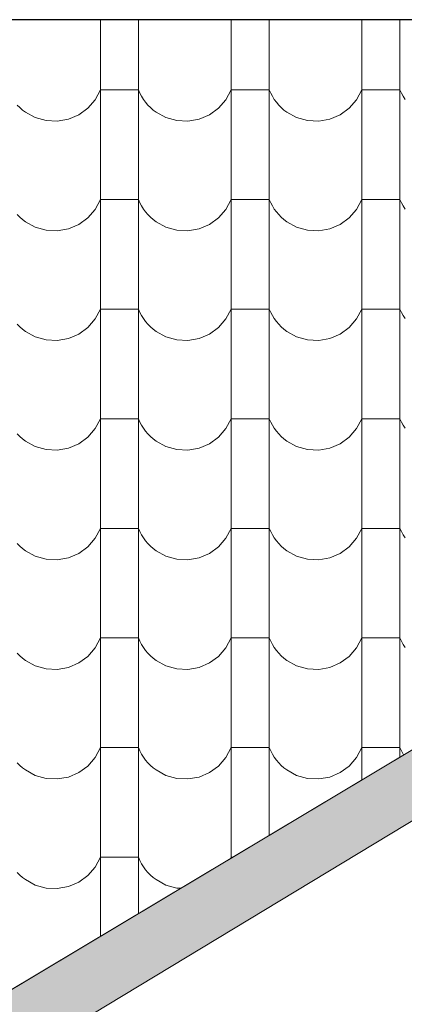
# Model space of a CAD drawing. Header units: millimetres. Extents: x -29624 to 9939, y -6894 to 6495.
# Tile 105 of 243: x -6453 to -6356, y -5316 to -5067. Entities that reach past the tile are written whole.
import ezdxf

# ---------------------------------------------------------------- set-up
doc = ezdxf.new("R2010")
doc.units = ezdxf.units.MM
doc.header["$MEASUREMENT"] = 0
doc.layers.add('810-G Ogólne', color=7, linetype='Continuous')
doc.layers.add('990-D Import IFC', color=7, linetype='Continuous')

# ---------------------------------------------------------------- blocks, each defined once
blk = doc.blocks.new('*X1830', base_point=(515069.4, 47309.9))
at = {"layer": '990-D Import IFC', "color": 251, "linetype": 'Continuous', "lineweight": 13, "true_color": 0x6a6a6a}
for p, q in [((536471.4, -38491), (536471.4, -38560.1)), ((536567.5, -38491), (536567.5, -38560.1)), ((536801.4, -38491), (536801.4, -38560.1)), ((536897.5, -38491), (536897.5, -38560.1)), ((537131.4, -38491), (537131.4, -38560.1)), ((537227.5, -38491), (537227.5, -38560.1)), ((536471.4, -38560.1), (536471.4, -38837.1)), ((536567.5, -38560.1), (536567.5, -38837.1)), ((536801.4, -38560.1), (536801.4, -38837.1)), ((536897.5, -38560.1), (536897.5, -38837.1)), ((537131.4, -38560.1), (537131.4, -38837.1)), ((537227.5, -38560.1), (537227.5, -38837.1)), ((536458.1, -38693.2), (536471.4, -38668.2)), ((536519.4, -38668.2), (536471.4, -38668.2)), ((536567.5, -38668.2), (536519.4, -38668.2)), ((536567.5, -38668.2), (536571.1, -38676.5)), ((536571.1, -38676.5), (536575.4, -38684.6)), ((536575.4, -38684.6), (536580.2, -38692.3)), ((536788.1, -38693.2), (536801.4, -38668.2)), ((536849.4, -38668.2), (536801.4, -38668.2)), ((536897.5, -38668.2), (536849.4, -38668.2)), ((536897.5, -38668.2), (536901.1, -38676.5)), ((536901.1, -38676.5), (536905.4, -38684.6)), ((536905.4, -38684.6), (536910.2, -38692.3)), ((537118.1, -38693.2), (537131.4, -38668.2)), ((537179.4, -38668.2), (537131.4, -38668.2)), ((537227.5, -38668.2), (537179.4, -38668.2)), ((537227.5, -38668.2), (537231.1, -38676.5)), ((537231.1, -38676.5), (537235.4, -38684.6)), ((537235.4, -38684.6), (537240.2, -38692.3)), ((536261.4, -38706.6), (536267.8, -38713.1)), ((536439.4, -38714.7), (536458.1, -38693.2)), ((536580.2, -38692.3), (536585.5, -38699.7)), ((536585.5, -38699.7), (536591.4, -38706.6)), ((536591.4, -38706.6), (536597.8, -38713.1)), ((536769.4, -38714.7), (536788.1, -38693.2)), ((536910.2, -38692.3), (536915.5, -38699.7)), ((536915.5, -38699.7), (536921.4, -38706.6)), ((536921.4, -38706.6), (536927.8, -38713.1)), ((537099.4, -38714.7), (537118.1, -38693.2)), ((536267.8, -38713.1), (536274.6, -38719.2)), ((536274.6, -38719.2), (536281.9, -38724.7)), ((536281.9, -38724.7), (536306.7, -38738.4)), ((536390.4, -38742.5), (536416.5, -38731.4)), ((536416.5, -38731.4), (536439.4, -38714.7)), ((536597.8, -38713.1), (536604.6, -38719.2)), ((536604.6, -38719.2), (536611.9, -38724.7)), ((536611.9, -38724.7), (536636.7, -38738.4)), ((536720.4, -38742.5), (536746.5, -38731.4)), ((536746.5, -38731.4), (536769.4, -38714.7)), ((536927.8, -38713.1), (536934.6, -38719.2)), ((536934.6, -38719.2), (536941.9, -38724.7)), ((536941.9, -38724.7), (536966.7, -38738.4)), ((537050.4, -38742.5), (537076.5, -38731.4)), ((537076.5, -38731.4), (537099.4, -38714.7)), ((536306.7, -38738.4), (536334.1, -38746.1)), ((536334.1, -38746.1), (536362.4, -38747.5)), ((536362.4, -38747.5), (536390.4, -38742.5)), ((536636.7, -38738.4), (536664.1, -38746.1)), ((536664.1, -38746.1), (536692.4, -38747.5)), ((536692.4, -38747.5), (536720.4, -38742.5)), ((536966.7, -38738.4), (536994.1, -38746.1)), ((536994.1, -38746.1), (537022.4, -38747.5)), ((537022.4, -38747.5), (537050.4, -38742.5)), ((536471.4, -38837.1), (536471.4, -39114.1)), ((536567.5, -38837.1), (536567.5, -39114.1)), ((536801.4, -38837.1), (536801.4, -39114.1)), ((536897.5, -38837.1), (536897.5, -39114.1)), ((537131.4, -38837.1), (537131.4, -39114.1)), ((537227.5, -38837.1), (537227.5, -39114.1)), ((536458.1, -38970.2), (536471.4, -38945.2)), ((536519.4, -38945.2), (536471.4, -38945.2)), ((536567.5, -38945.2), (536519.4, -38945.2)), ((536567.5, -38945.2), (536571.1, -38953.5)), ((536571.1, -38953.5), (536575.4, -38961.6)), ((536788.1, -38970.2), (536801.4, -38945.2)), ((536849.4, -38945.2), (536801.4, -38945.2)), ((536897.5, -38945.2), (536849.4, -38945.2)), ((536897.5, -38945.2), (536901.1, -38953.5)), ((536901.1, -38953.5), (536905.4, -38961.6)), ((537118.1, -38970.2), (537131.4, -38945.2)), ((537179.4, -38945.2), (537131.4, -38945.2)), ((537227.5, -38945.2), (537179.4, -38945.2)), ((537227.5, -38945.2), (537231.1, -38953.5)), ((537231.1, -38953.5), (537235.4, -38961.6)), ((536261.4, -38983.6), (536267.8, -38990.1)), ((536439.4, -38991.7), (536458.1, -38970.2)), ((536575.4, -38961.6), (536580.2, -38969.3)), ((536580.2, -38969.3), (536585.5, -38976.7)), ((536585.5, -38976.7), (536591.4, -38983.6)), ((536591.4, -38983.6), (536597.8, -38990.1)), ((536769.4, -38991.7), (536788.1, -38970.2)), ((536905.4, -38961.6), (536910.2, -38969.3)), ((536910.2, -38969.3), (536915.5, -38976.7)), ((536915.5, -38976.7), (536921.4, -38983.6)), ((536921.4, -38983.6), (536927.8, -38990.1)), ((537099.4, -38991.7), (537118.1, -38970.2)), ((537235.4, -38961.6), (537240.2, -38969.3)), ((536267.8, -38990.1), (536274.6, -38996.2)), ((536274.6, -38996.2), (536281.9, -39001.7)), ((536281.9, -39001.7), (536306.7, -39015.4)), ((536390.4, -39019.5), (536416.5, -39008.4)), ((536416.5, -39008.4), (536439.4, -38991.7)), ((536597.8, -38990.1), (536604.6, -38996.2)), ((536604.6, -38996.2), (536611.9, -39001.7)), ((536611.9, -39001.7), (536636.7, -39015.4)), ((536720.4, -39019.5), (536746.5, -39008.4)), ((536746.5, -39008.4), (536769.4, -38991.7)), ((536927.8, -38990.1), (536934.6, -38996.2)), ((536934.6, -38996.2), (536941.9, -39001.7)), ((536941.9, -39001.7), (536966.7, -39015.4)), ((537050.4, -39019.5), (537076.5, -39008.4)), ((537076.5, -39008.4), (537099.4, -38991.7)), ((536306.7, -39015.4), (536334.1, -39023.1)), ((536334.1, -39023.1), (536362.4, -39024.5)), ((536362.4, -39024.5), (536390.4, -39019.5)), ((536636.7, -39015.4), (536664.1, -39023.1)), ((536664.1, -39023.1), (536692.4, -39024.5)), ((536692.4, -39024.5), (536720.4, -39019.5)), ((536966.7, -39015.4), (536994.1, -39023.1)), ((536994.1, -39023.1), (537022.4, -39024.5)), ((537022.4, -39024.5), (537050.4, -39019.5)), ((536471.4, -39114.1), (536471.4, -39391.1)), ((536567.5, -39114.1), (536567.5, -39391.1)), ((536801.4, -39114.1), (536801.4, -39391.1)), ((536897.5, -39114.1), (536897.5, -39391.1)), ((537131.4, -39114.1), (537131.4, -39391.1)), ((537227.5, -39114.1), (537227.5, -39391.1)), ((536458.1, -39247.2), (536471.4, -39222.2)), ((536519.4, -39222.2), (536471.4, -39222.2)), ((536567.5, -39222.2), (536519.4, -39222.2)), ((536567.5, -39222.2), (536571.1, -39230.5)), ((536571.1, -39230.5), (536575.4, -39238.6)), ((536788.1, -39247.2), (536801.4, -39222.2)), ((536849.4, -39222.2), (536801.4, -39222.2)), ((536897.5, -39222.2), (536849.4, -39222.2)), ((536897.5, -39222.2), (536901.1, -39230.5)), ((536901.1, -39230.5), (536905.4, -39238.6)), ((537118.1, -39247.2), (537131.4, -39222.2)), ((537179.4, -39222.2), (537131.4, -39222.2)), ((537227.5, -39222.2), (537179.4, -39222.2)), ((537227.5, -39222.2), (537231.1, -39230.5)), ((537231.1, -39230.5), (537235.4, -39238.6)), ((536439.4, -39268.7), (536458.1, -39247.2)), ((536575.4, -39238.6), (536580.2, -39246.3)), ((536580.2, -39246.3), (536585.5, -39253.7)), ((536585.5, -39253.7), (536591.4, -39260.6)), ((536769.4, -39268.7), (536788.1, -39247.2)), ((536905.4, -39238.6), (536910.2, -39246.3)), ((536910.2, -39246.3), (536915.5, -39253.7)), ((536915.5, -39253.7), (536921.4, -39260.6)), ((537099.4, -39268.7), (537118.1, -39247.2)), ((537235.4, -39238.6), (537240.2, -39246.3)), ((536261.4, -39260.6), (536267.8, -39267.1)), ((536267.8, -39267.1), (536274.6, -39273.2)), ((536274.6, -39273.2), (536281.9, -39278.7)), ((536281.9, -39278.7), (536306.7, -39292.4)), ((536416.5, -39285.4), (536439.4, -39268.7)), ((536591.4, -39260.6), (536597.8, -39267.1)), ((536597.8, -39267.1), (536604.6, -39273.2)), ((536604.6, -39273.2), (536611.9, -39278.7)), ((536611.9, -39278.7), (536636.7, -39292.4)), ((536746.5, -39285.4), (536769.4, -39268.7)), ((536921.4, -39260.6), (536927.8, -39267.1)), ((536927.8, -39267.1), (536934.6, -39273.2)), ((536934.6, -39273.2), (536941.9, -39278.7)), ((536941.9, -39278.7), (536966.7, -39292.4)), ((537076.5, -39285.4), (537099.4, -39268.7)), ((536306.7, -39292.4), (536334.1, -39300.1)), ((536334.1, -39300.1), (536362.4, -39301.5)), ((536362.4, -39301.5), (536390.4, -39296.5)), ((536390.4, -39296.5), (536416.5, -39285.4)), ((536636.7, -39292.4), (536664.1, -39300.1)), ((536664.1, -39300.1), (536692.4, -39301.5)), ((536692.4, -39301.5), (536720.4, -39296.5)), ((536720.4, -39296.5), (536746.5, -39285.4)), ((536966.7, -39292.4), (536994.1, -39300.1)), ((536994.1, -39300.1), (537022.4, -39301.5)), ((537022.4, -39301.5), (537050.4, -39296.5)), ((537050.4, -39296.5), (537076.5, -39285.4)), ((536471.4, -39391.1), (536471.4, -39668.1)), ((536567.5, -39391.1), (536567.5, -39668.1)), ((536801.4, -39391.1), (536801.4, -39668.1)), ((536897.5, -39391.1), (536897.5, -39668.1)), ((537131.4, -39391.1), (537131.4, -39668.1)), ((537227.5, -39391.1), (537227.5, -39668.1)), ((536458.1, -39524.2), (536471.4, -39499.2)), ((536519.4, -39499.2), (536471.4, -39499.2)), ((536567.5, -39499.2), (536519.4, -39499.2)), ((536567.5, -39499.2), (536571.1, -39507.5)), ((536788.1, -39524.2), (536801.4, -39499.2)), ((536849.4, -39499.2), (536801.4, -39499.2)), ((536897.5, -39499.2), (536849.4, -39499.2)), ((536897.5, -39499.2), (536901.1, -39507.5)), ((537118.1, -39524.2), (537131.4, -39499.2)), ((537179.4, -39499.2), (537131.4, -39499.2)), ((537227.5, -39499.2), (537179.4, -39499.2)), ((537227.5, -39499.2), (537231.1, -39507.5)), ((536439.4, -39545.7), (536458.1, -39524.2)), ((536571.1, -39507.5), (536575.4, -39515.6)), ((536575.4, -39515.6), (536580.2, -39523.3)), ((536580.2, -39523.3), (536585.5, -39530.7)), ((536585.5, -39530.7), (536591.4, -39537.6)), ((536769.4, -39545.7), (536788.1, -39524.2)), ((536901.1, -39507.5), (536905.4, -39515.6)), ((536905.4, -39515.6), (536910.2, -39523.3)), ((536910.2, -39523.3), (536915.5, -39530.7)), ((536915.5, -39530.7), (536921.4, -39537.6)), ((537099.4, -39545.7), (537118.1, -39524.2)), ((537231.1, -39507.5), (537235.4, -39515.6)), ((537235.4, -39515.6), (537240.2, -39523.3)), ((536261.4, -39537.6), (536267.8, -39544.1)), ((536267.8, -39544.1), (536274.6, -39550.2)), ((536274.6, -39550.2), (536281.9, -39555.7)), ((536281.9, -39555.7), (536306.7, -39569.4)), ((536416.5, -39562.4), (536439.4, -39545.7)), ((536591.4, -39537.6), (536597.8, -39544.1)), ((536597.8, -39544.1), (536604.6, -39550.2)), ((536604.6, -39550.2), (536611.9, -39555.7)), ((536611.9, -39555.7), (536636.7, -39569.4)), ((536746.5, -39562.4), (536769.4, -39545.7)), ((536921.4, -39537.6), (536927.8, -39544.1)), ((536927.8, -39544.1), (536934.6, -39550.2)), ((536934.6, -39550.2), (536941.9, -39555.7)), ((536941.9, -39555.7), (536966.7, -39569.4)), ((537076.5, -39562.4), (537099.4, -39545.7)), ((536306.7, -39569.4), (536334.1, -39577.1)), ((536334.1, -39577.1), (536362.4, -39578.5)), ((536362.4, -39578.5), (536390.4, -39573.5)), ((536390.4, -39573.5), (536416.5, -39562.4)), ((536636.7, -39569.4), (536664.1, -39577.1)), ((536664.1, -39577.1), (536692.4, -39578.5)), ((536692.4, -39578.5), (536720.4, -39573.5)), ((536720.4, -39573.5), (536746.5, -39562.4)), ((536966.7, -39569.4), (536994.1, -39577.1)), ((536994.1, -39577.1), (537022.4, -39578.5)), ((537022.4, -39578.5), (537050.4, -39573.5)), ((537050.4, -39573.5), (537076.5, -39562.4)), ((536471.4, -39668.1), (536471.4, -39945.1)), ((536567.5, -39668.1), (536567.5, -39945.1)), ((536801.4, -39668.1), (536801.4, -39945.1)), ((536897.5, -39668.1), (536897.5, -39945.1)), ((537131.4, -39668.1), (537131.4, -39945.1)), ((537227.5, -39668.1), (537227.5, -39945.1)), ((536458.1, -39801.2), (536471.4, -39776.2)), ((536519.4, -39776.2), (536471.4, -39776.2)), ((536567.5, -39776.2), (536519.4, -39776.2)), ((536567.5, -39776.2), (536571.1, -39784.5)), ((536788.1, -39801.2), (536801.4, -39776.2)), ((536849.4, -39776.2), (536801.4, -39776.2)), ((536897.5, -39776.2), (536849.4, -39776.2)), ((536897.5, -39776.2), (536901.1, -39784.5)), ((537118.1, -39801.2), (537131.4, -39776.2)), ((537179.4, -39776.2), (537131.4, -39776.2)), ((537227.5, -39776.2), (537179.4, -39776.2)), ((537227.5, -39776.2), (537231.1, -39784.5)), ((536439.4, -39822.7), (536458.1, -39801.2)), ((536571.1, -39784.5), (536575.4, -39792.6)), ((536575.4, -39792.6), (536580.2, -39800.3)), ((536580.2, -39800.3), (536585.5, -39807.7)), ((536769.4, -39822.7), (536788.1, -39801.2)), ((536901.1, -39784.5), (536905.4, -39792.6)), ((536905.4, -39792.6), (536910.2, -39800.3)), ((536910.2, -39800.3), (536915.5, -39807.7)), ((537099.4, -39822.7), (537118.1, -39801.2)), ((537231.1, -39784.5), (537235.4, -39792.6)), ((537235.4, -39792.6), (537240.2, -39800.3)), ((536261.4, -39814.6), (536267.8, -39821.1)), ((536267.8, -39821.1), (536274.6, -39827.2)), ((536274.6, -39827.2), (536281.9, -39832.7)), ((536416.5, -39839.4), (536439.4, -39822.7)), ((536585.5, -39807.7), (536591.4, -39814.6)), ((536591.4, -39814.6), (536597.8, -39821.1)), ((536597.8, -39821.1), (536604.6, -39827.2)), ((536604.6, -39827.2), (536611.9, -39832.7)), ((536746.5, -39839.4), (536769.4, -39822.7)), ((536915.5, -39807.7), (536921.4, -39814.6)), ((536921.4, -39814.6), (536927.8, -39821.1)), ((536927.8, -39821.1), (536934.6, -39827.2)), ((536934.6, -39827.2), (536941.9, -39832.7)), ((537076.5, -39839.4), (537099.4, -39822.7)), ((536281.9, -39832.7), (536306.7, -39846.4)), ((536306.7, -39846.4), (536334.1, -39854.1)), ((536334.1, -39854.1), (536362.4, -39855.5)), ((536362.4, -39855.5), (536390.4, -39850.5)), ((536390.4, -39850.5), (536416.5, -39839.4)), ((536611.9, -39832.7), (536636.7, -39846.4)), ((536636.7, -39846.4), (536664.1, -39854.1)), ((536664.1, -39854.1), (536692.4, -39855.5)), ((536692.4, -39855.5), (536720.4, -39850.5)), ((536720.4, -39850.5), (536746.5, -39839.4)), ((536941.9, -39832.7), (536966.7, -39846.4)), ((536966.7, -39846.4), (536994.1, -39854.1)), ((536994.1, -39854.1), (537022.4, -39855.5)), ((537022.4, -39855.5), (537050.4, -39850.5)), ((537050.4, -39850.5), (537076.5, -39839.4)), ((536471.4, -39945.1), (536471.4, -40222.1)), ((536567.5, -39945.1), (536567.5, -40222.1)), ((536801.4, -39945.1), (536801.4, -40222.1)), ((536897.5, -39945.1), (536897.5, -40222.1)), ((537131.4, -39945.1), (537131.4, -40222.1)), ((537227.5, -39945.1), (537227.5, -40222.1)), ((536458.1, -40078.2), (536471.4, -40053.2)), ((536519.4, -40053.2), (536471.4, -40053.2)), ((536567.5, -40053.2), (536519.4, -40053.2)), ((536567.5, -40053.2), (536571.1, -40061.5)), ((536788.1, -40078.2), (536801.4, -40053.2)), ((536849.4, -40053.2), (536801.4, -40053.2)), ((536897.5, -40053.2), (536849.4, -40053.2)), ((536897.5, -40053.2), (536901.1, -40061.5)), ((537118.1, -40078.2), (537131.4, -40053.2)), ((537179.4, -40053.2), (537131.4, -40053.2)), ((537227.5, -40053.2), (537179.4, -40053.2)), ((537227.5, -40053.2), (537231.1, -40061.5)), ((536439.4, -40099.7), (536458.1, -40078.2)), ((536571.1, -40061.5), (536575.4, -40069.6)), ((536575.4, -40069.6), (536580.2, -40077.3)), ((536580.2, -40077.3), (536585.5, -40084.7)), ((536769.4, -40099.7), (536788.1, -40078.2)), ((536901.1, -40061.5), (536905.4, -40069.6)), ((536905.4, -40069.6), (536910.2, -40077.3)), ((536910.2, -40077.3), (536915.5, -40084.7)), ((537099.4, -40099.7), (537118.1, -40078.2)), ((537231.1, -40061.5), (537235.4, -40069.6)), ((537235.4, -40069.6), (537240.2, -40077.3)), ((536261.4, -40091.6), (536267.8, -40098.1)), ((536267.8, -40098.1), (536274.6, -40104.2)), ((536416.5, -40116.4), (536439.4, -40099.7)), ((536585.5, -40084.7), (536591.4, -40091.6)), ((536591.4, -40091.6), (536597.8, -40098.1)), ((536597.8, -40098.1), (536604.6, -40104.2)), ((536746.5, -40116.4), (536769.4, -40099.7)), ((536915.5, -40084.7), (536921.4, -40091.6)), ((536921.4, -40091.6), (536927.8, -40098.1)), ((536927.8, -40098.1), (536934.6, -40104.2)), ((537076.5, -40116.4), (537099.4, -40099.7)), ((536274.6, -40104.2), (536281.9, -40109.7)), ((536281.9, -40109.7), (536306.7, -40123.4)), ((536306.7, -40123.4), (536334.1, -40131.1)), ((536362.4, -40132.5), (536390.4, -40127.5)), ((536390.4, -40127.5), (536416.5, -40116.4)), ((536604.6, -40104.2), (536611.9, -40109.7)), ((536611.9, -40109.7), (536636.7, -40123.4)), ((536636.7, -40123.4), (536664.1, -40131.1)), ((536692.4, -40132.5), (536720.4, -40127.5)), ((536720.4, -40127.5), (536746.5, -40116.4)), ((536934.6, -40104.2), (536941.9, -40109.7)), ((536941.9, -40109.7), (536966.7, -40123.4)), ((536966.7, -40123.4), (536994.1, -40131.1)), ((537022.4, -40132.5), (537050.4, -40127.5)), ((537050.4, -40127.5), (537076.5, -40116.4)), ((536334.1, -40131.1), (536362.4, -40132.5)), ((536664.1, -40131.1), (536692.4, -40132.5)), ((536994.1, -40131.1), (537022.4, -40132.5)), ((536471.4, -40222.1), (536471.4, -40499.1)), ((536567.5, -40222.1), (536567.5, -40499.1)), ((536801.4, -40222.1), (536801.4, -40499.1)), ((536897.5, -40222.1), (536897.5, -40499.1)), ((537131.4, -40222.1), (537131.4, -40411.5)), ((537227.5, -40222.1), (537227.5, -40354)), ((536458.1, -40355.2), (536471.4, -40330.2)), ((536519.4, -40330.2), (536471.4, -40330.2)), ((536567.5, -40330.2), (536519.4, -40330.2)), ((536567.5, -40330.2), (536571.1, -40338.5)), ((536571.1, -40338.5), (536575.4, -40346.6)), ((536575.4, -40346.6), (536580.2, -40354.3)), ((536788.1, -40355.2), (536801.4, -40330.2)), ((536849.4, -40330.2), (536801.4, -40330.2)), ((536897.5, -40330.2), (536849.4, -40330.2)), ((536897.5, -40330.2), (536901.1, -40338.5)), ((536901.1, -40338.5), (536905.4, -40346.6)), ((536905.4, -40346.6), (536910.2, -40354.3)), ((537118.1, -40355.2), (537131.4, -40330.2)), ((537179.4, -40330.2), (537131.4, -40330.2)), ((537227.5, -40330.2), (537179.4, -40330.2)), ((537227.5, -40330.2), (537231.1, -40338.5)), ((537231.1, -40338.5), (537235.4, -40346.6)), ((537235.4, -40346.6), (537236.6, -40348.5)), ((536261.4, -40368.6), (536267.8, -40375.1)), ((536267.8, -40375.1), (536274.6, -40381.2)), ((536416.5, -40393.4), (536439.4, -40376.7)), ((536439.4, -40376.7), (536458.1, -40355.2)), ((536580.2, -40354.3), (536585.5, -40361.7)), ((536585.5, -40361.7), (536591.4, -40368.6)), ((536591.4, -40368.6), (536597.8, -40375.1)), ((536597.8, -40375.1), (536604.6, -40381.2)), ((536746.5, -40393.4), (536769.4, -40376.7)), ((536769.4, -40376.7), (536788.1, -40355.2)), ((536910.2, -40354.3), (536915.5, -40361.7)), ((536915.5, -40361.7), (536921.4, -40368.6)), ((536921.4, -40368.6), (536927.8, -40375.1)), ((536927.8, -40375.1), (536934.6, -40381.2)), ((537076.5, -40393.4), (537099.4, -40376.7)), ((537099.4, -40376.7), (537118.1, -40355.2)), ((536274.6, -40381.2), (536281.9, -40386.7)), ((536281.9, -40386.7), (536306.7, -40400.4)), ((536306.7, -40400.4), (536334.1, -40408.1)), ((536390.4, -40404.5), (536416.5, -40393.4)), ((536604.6, -40381.2), (536611.9, -40386.7)), ((536611.9, -40386.7), (536636.7, -40400.4)), ((536636.7, -40400.4), (536664.1, -40408.1)), ((536720.4, -40404.5), (536746.5, -40393.4)), ((536934.6, -40381.2), (536941.9, -40386.7)), ((536941.9, -40386.7), (536966.7, -40400.4)), ((536966.7, -40400.4), (536994.1, -40408.1)), ((537050.4, -40404.5), (537076.5, -40393.4)), ((536334.1, -40408.1), (536362.4, -40409.5)), ((536362.4, -40409.5), (536390.4, -40404.5)), ((536664.1, -40408.1), (536692.4, -40409.5)), ((536692.4, -40409.5), (536720.4, -40404.5)), ((536994.1, -40408.1), (537022.4, -40409.5)), ((537022.4, -40409.5), (537050.4, -40404.5)), ((536471.4, -40499.1), (536471.4, -40776.1)), ((536567.5, -40499.1), (536567.5, -40749.3)), ((536801.4, -40499.1), (536801.4, -40609.2)), ((536897.5, -40499.1), (536897.5, -40551.6)), ((536458.1, -40632.2), (536471.4, -40607.2)), ((536519.4, -40607.2), (536471.4, -40607.2)), ((536567.5, -40607.2), (536519.4, -40607.2)), ((536567.5, -40607.2), (536571.1, -40615.5)), ((536571.1, -40615.5), (536575.4, -40623.6)), ((536575.4, -40623.6), (536580.2, -40631.3)), ((536799.8, -40610.2), (536801.4, -40607.2)), ((536804.8, -40607.2), (536801.4, -40607.2)), ((536261.4, -40645.6), (536267.8, -40652.1)), ((536439.4, -40653.7), (536458.1, -40632.2)), ((536580.2, -40631.3), (536585.5, -40638.7)), ((536585.5, -40638.7), (536591.4, -40645.6)), ((536591.4, -40645.6), (536597.8, -40652.1)), ((536267.8, -40652.1), (536274.6, -40658.2)), ((536274.6, -40658.2), (536281.9, -40663.7)), ((536281.9, -40663.7), (536306.7, -40677.4)), ((536390.4, -40681.5), (536416.5, -40670.4)), ((536416.5, -40670.4), (536439.4, -40653.7)), ((536597.8, -40652.1), (536604.6, -40658.2)), ((536604.6, -40658.2), (536611.9, -40663.7)), ((536611.9, -40663.7), (536636.7, -40677.4)), ((536306.7, -40677.4), (536334.1, -40685.1)), ((536334.1, -40685.1), (536362.4, -40686.5)), ((536362.4, -40686.5), (536390.4, -40681.5)), ((536636.7, -40677.4), (536664.1, -40685.1)), ((536664.1, -40685.1), (536673.9, -40685.6)), ((536471.4, -40776.1), (536471.4, -40806.9))]:
    blk.add_line(p, q, dxfattribs=at)
blk = doc.blocks.new('Wypełnienie_15_3', base_point=(515069.4, 47309.9))
at = {"layer": '990-D Import IFC', "color": 251, "linetype": 'Continuous', "lineweight": 13, "true_color": 0x6a6a6a}
blk.add_blockref('*X1830', (515069.4, 47309.9), dxfattribs=at)

msp = doc.modelspace()

# ---------------------------------------------------------------- hatches: boundary and pattern name
at = {"layer": '810-G Ogólne', "linetype": 'Continuous', "lineweight": 13}
msp.add_hatch(color=7, dxfattribs=at).paths.add_polyline_path([(-6705.598, -5484.404), (-6695.598, -5484.404), (-6655.598, -5484.404), (-6655.598, -6353.481), (-6640.598, -6353.518), (-6640.598, -5484.404), (-6640.598, -5469.404), (-6684.181, -5469.404), (-6019.55, -5067.404), (-6046.137, -5067.404), (-6705.598, -5462.404)])

# ---------------------------------------------------------------- linework, layer by layer
at = {"layer": '810-G Ogólne', "color": 7, "linetype": 'Continuous', "lineweight": 25}
msp.add_line((-6019.55, -5067.404), (-7546.148, -5067.404), dxfattribs=at)
at = {"layer": '810-G Ogólne', "color": 7, "linetype": 'Continuous', "lineweight": 13}
msp.add_lwpolyline([(-6705.598, -5484.404), (-6705.598, -5462.404), (-6046.137, -5067.404), (-6019.55, -5067.404), (-6684.181, -5469.404), (-6640.598, -5469.404), (-6640.598, -5484.404), (-6640.598, -6353.518), (-6655.598, -6353.481), (-6655.598, -5484.404), (-6695.598, -5484.404)], close=True, dxfattribs=at)
at = {"layer": '990-D Import IFC', "color": 7, "linetype": 'Continuous', "lineweight": 13}
msp.add_lwpolyline([(-7546.148, -5067.404), (-6046.199, -5067.404), (-6660.525, -5435.404), (-7473.598, -5435.404), (-7473.598, -5462.404), (-8267.598, -5462.404)], close=True, dxfattribs=at)

# ---------------------------------------------------------------- block references
at = {"layer": '990-D Import IFC', "color": 251, "linetype": 'Continuous', "lineweight": 13, "true_color": 0x6a6a6a, "xscale": 0.1, "yscale": 0.1, "zscale": 0.1}
msp.add_blockref('Wypełnienie_15_3', (-8573.008, 3512.683), dxfattribs=at)

doc.saveas('drawing.dxf')
